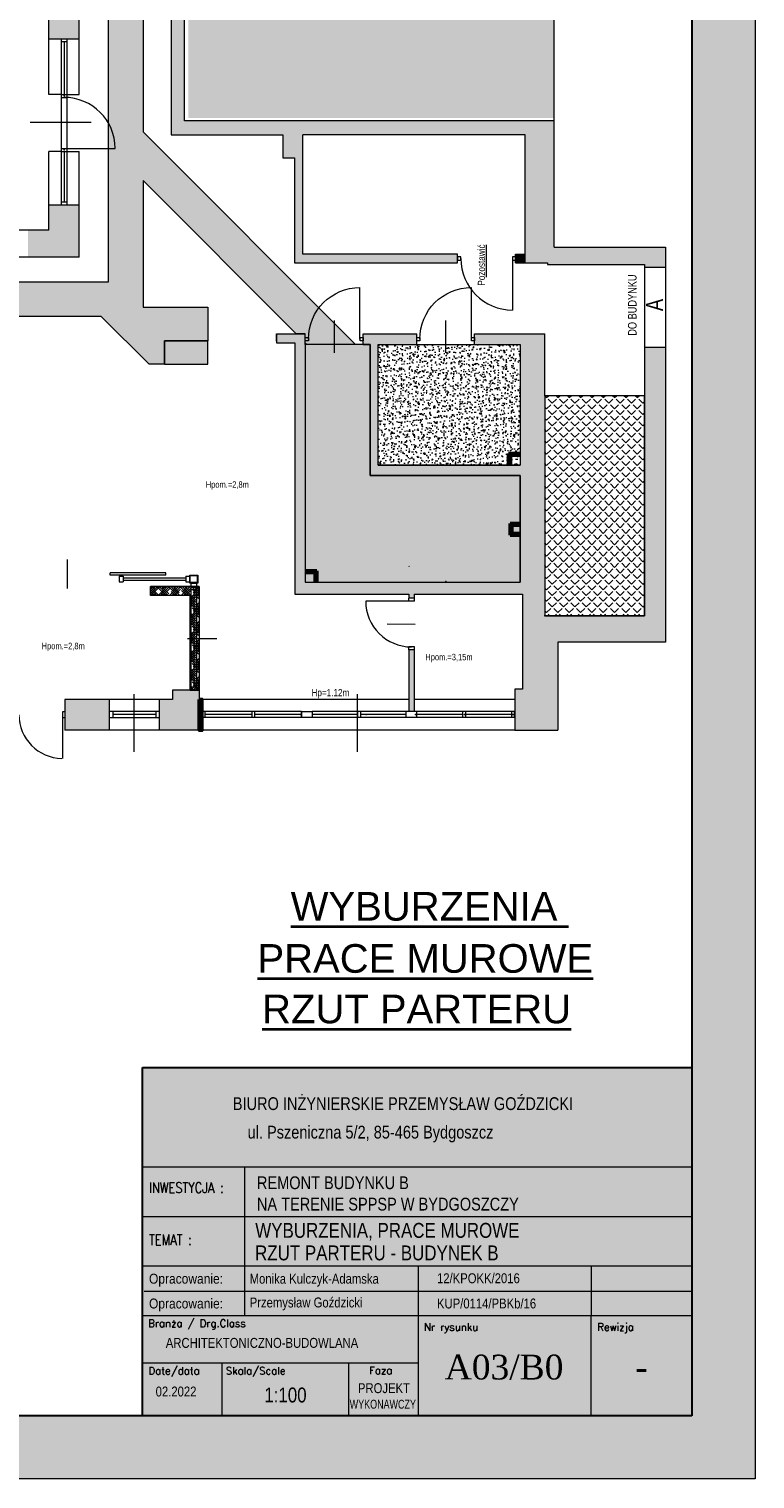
# Model space of a CAD drawing. Header units: millimetres. Extents: x 27795 to 53212, y -33906 to 41185.
# Tile 7 of 12: x 51630 to 52897, y -12883 to -10352. Entities that reach past the tile are written whole.
import ezdxf
from ezdxf.enums import TextEntityAlignment as Align

# ---------------------------------------------------------------- set-up
doc = ezdxf.new("R2010")
doc.units = ezdxf.units.MM
doc.layers.get('0').update_dxf_attribs({"lineweight": 18})
doc.layers.get('Defpoints').update_dxf_attribs({"lineweight": 18})
for name, color, linetype, lineweight in [('BA_drz', 7, 'Continuous', 18), ('BA_txs', 2, 'Continuous', 18), ('Cienka', 7, 'Continuous', 18), ('M_Teksty duże', 3, 'Continuous', 35), ('PG_WIDOKOWE_CIENKIE', 1, 'Continuous', 18), ('PG_WYPOSAŻENIE', 1, 'Continuous', 18), ('PG_ŚCIANY_DZIAŁOWE', 3, 'Continuous', 18), ('PG_ŚCIANY_SŁUPY', 4, 'Continuous', 18), ('Przekrojowa', 60, 'Continuous', 18), ('Przemek_okna', 7, 'Continuous', 18), ('TABC', 1, 'Continuous', 18), ('TABELKA', 7, 'Continuous', 18), ('WYBURZENIA', 160, 'Continuous', 30), ('WYPOSAŻENIE GARAŻU', 253, 'Continuous', 5)]:
    doc.layers.add(name, color=color, linetype=linetype, lineweight=lineweight)
doc.styles.add('BIKTC', font='bikromsw.shx', dxfattribs={"width": 0.8})
doc.styles.add('BIKTS', font='bikromsw.shx', dxfattribs={"width": 0.85})
doc.styles.add('BIKWYM', font='BIKROMSW.SHX', dxfattribs={"width": 0.8})
doc.styles.add('MCAD_TD', font='arial.ttf')
doc.styles.add('ROMANC', font='times.ttf', dxfattribs={"height": 20})
doc.styles.add('ROMANS', font='bikromsw.shx', dxfattribs={"width": 0.8})
doc.styles.add('SIMPLEX', font='SIMPLEX')
pattern_1 = [(45, (-611.841, 16051.589), (-9.8782817, 9.8782817), [10.16, -3.81]), (135, (-611.841, 16051.589), (-9.8782817, -9.8782817), [10.16, -3.81])]

# ---------------------------------------------------------------- blocks, each defined once
blk = doc.blocks.new('dr1h901')
at = {"color": 0}
blk.add_line((-0.5, 0), (-0.5, 1), dxfattribs=at)
blk.add_line((0, 0.362), (0, -0.266))
blk.add_arc((-0.5, 0), 1, 0, 90, dxfattribs=at)
blk = doc.blocks.new('jamb')
blk.add_lwpolyline([(-0.5, -0.5), (-0.5, 0.5), (0.5, 0.5), (0.5, -0.5)], close=True)
blk = doc.blocks.new('A$Cb1b4349b')
at = {"layer": 'WYPOSAŻENIE GARAŻU', "color": 240, "true_color": 0xed1f24}
for name, p, xscale, yscale, zscale, rotation in [('dr1h901', (23.9, 50.5), -90, 90, -90, 270), ('jamb', (23.9, 98.2), 5.5, 5.999999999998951, 5.5, 90), ('jamb', (23.9, 2.7), 5.5, 5.999999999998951, 5.5, 90)]:
    blk.add_blockref(name, p, dxfattribs=dict(at, xscale=xscale, yscale=yscale, zscale=zscale, rotation=rotation))
blk = doc.blocks.new('A$C5416600d')
at = {"lineweight": 20}
for points in [[(0, 14), (14, 14), (14, 0), (0, 0)], [(0.8, 13.2), (13.2, 13.2), (13.2, 0.8), (0.8, 0.8)]]:
    blk.add_lwpolyline(points, close=True, dxfattribs=at)
blk = doc.blocks.new('A$Cbebb417c')
at = {"true_color": 0xffffff}
h = blk.add_hatch(color=7, dxfattribs=at)
h.dxf.hatch_style = 1
h.paths.add_polyline_path([(0, 4200), (0, 0), (2970, 0), (2970, 4200)])
h.paths.add_polyline_path([(300, 100), (300, 4100), (2870, 4100), (2870, 100)], flags=16)
at = {"layer": 'Cienka', "color": 1}
for p, q in [((2970, 4200), (2970, 0)), ((2970, 0), (0, 0))]:
    blk.add_line(p, q, dxfattribs=at)
at = {"layer": 'Przekrojowa', "color": 18, "lineweight": 30, "true_color": 0x000000}
for p, q in [((2870, 4100), (2870, 100)), ((2870, 100), (300, 100))]:
    blk.add_line(p, q, dxfattribs=at)
blk = doc.blocks.new('A$C38c5ed0e')
at = {"true_color": 0xffffff}
h = blk.add_hatch(color=7, dxfattribs=at)
h.dxf.hatch_style = 1
h.paths.add_polyline_path([(1107.2, 702), (0, 702), (0, 0), (1107.2, 0)])
at = {"layer": 'Przekrojowa', "color": 18, "lineweight": 30, "true_color": 0x000000}
for p, q in [((0, 0), (0, 702)), ((0, 702), (1107.2, 702))]:
    blk.add_line(p, q, dxfattribs=at)
blk = doc.blocks.new('TAB-SP')
at = {"color": 18, "true_color": 0x000000}
for p, q in [((-5536, 0), (-5536, 3510)), ((-5536, 3510), (0, 3510)), ((0, 3510), (0, 0)), ((-4506, 2008), (-4506, 2508)), ((-5536, 2008), (0, 2008)), ((-4506, 1014), (-4506, 2025)), ((-2760, 1508), (-2760, 531)), ((-1014, 1508), (-1014, 1008)), ((-5520, 1258), (0, 1258)), ((0, 1008), (-5536, 1008)), ((-4506, 1008), (-4506, 1014)), ((-1014, 0), (-1014, 1008)), ((-5536, 0), (0, 0))]:
    blk.add_line(p, q, dxfattribs=at)
at = {"color": 18, "linetype": 'Continuous', "true_color": 0x000000}
for p, q in [((0, 2508), (-5536, 2508)), ((0, 1508), (-5536, 1508)), ((-2760, 531), (-5536, 531)), ((-4733, 0), (-4733, 531)), ((-3457, 0), (-3457, 531)), ((-2760, 531), (-2760, 0))]:
    blk.add_line(p, q, dxfattribs=at)
at = {"color": 18, "true_color": 0x000000, "style": 'ROMANS', "width": 0.711769}
for p, p2 in [((-5470, 1333), (-4691, 1333)), ((-5470, 1083), (-4691, 1083))]:
    blk.add_text('Opracowanie: ', height=100, dxfattribs=at).set_placement(p, p2, align=Align.FIT)
at = {"color": 18, "true_color": 0x000000, "style": 'BIKTS', "width": 0.85}
for tag, p, height in [('TEMAT1', (-4383, 1811), 150), ('TEMAT2', (-4383, 1591), 150), ('PROJEKTOWAł1', (-4383, 1336), 100), ('UPR.NR1', (-2569, 1341), 100), ('PROJEKTOWAŁ2', (-4383, 1086), 100), ('UPR.NR2', (-2569, 1091), 100), ('BRANżA', (-4783, 686), 100), ('DATA', (-5403, 196), 100), ('FAZA', (-3199, 242), 100), ('SKALA', (-4363, 136), 150), ('UPR.NR4', (-3378, 73), 100)]:
    blk.add_attdef(tag, p, '', height=height, dxfattribs=at)
at = {"color": 18, "true_color": 0x000000, "style": 'ROMANC'}
for tag, p in [('NR', (-2075, 368)), ('REWIZJA', (-508, 368))]:
    blk.add_attdef(tag, text='', height=250, dxfattribs=at).set_placement(p, align=Align.CENTER)
at = {"layer": 'TABC', "color": 18, "linetype": 'Continuous', "true_color": 0x000000, "style": 'SIMPLEX'}
for s, p in [('Branża / Drg.Class', (-5478, 896)), ('Nr rysunku', (-2700, 859)), ('Rewizja', (-954, 859)), ('Date/data', (-5475, 418)), ('Skala/Scale', (-4696, 418)), ('Faza', (-3252, 421))]:
    blk.add_text(s, height=74.6, dxfattribs=at).set_placement(p)
at = {"layer": 'TABELKA', "color": 18, "true_color": 0x000000}
for s, height, style, width, p in [('BIURO INŻYNIERSKIE PRZEMYSŁAW GOŹDZICKI', 128.93, 'BIKTS', 0.85, (-4626, 3082)), ('ul. Pszeniczna 5/2, 85-465 Bydgoszcz', 128.93, 'BIKTS', 0.85, (-4477, 2795)), ('INWESTYCJA :', 105.6, 'SIMPLEX', 0.8, (-5470, 2248)), ('REMONT BUDYNKU B', 128.93, 'BIKTS', 0.85, (-4383, 2285)), ('NA TERENIE SPPSP W BYDGOSZCZY', 128.93, 'BIKTS', 0.85, (-4383, 2070)), ('TEMAT :', 105.6, 'SIMPLEX', 0.8, (-5470, 1721))]:
    blk.add_text(s, height=height, dxfattribs=dict(at, style=style, width=width)).set_placement(p)

msp = doc.modelspace()

# ---------------------------------------------------------------- hatches: boundary and pattern name
at = {"true_color": 0x636466, "transparency": 33554610}
h = msp.add_hatch(dxfattribs=at)
h.set_pattern_fill('AR-CONC', color=251, scale=0.1)
h.paths.add_polyline_path([(51302.79, -9708.36), (51302.79, -9569.36), (51398.17, -9473.99), (51251.94, -9327.76), (51224.54, -9300.36), (51309.4, -9300.36), (51473.1, -9464.07), (52772.23, -9464.07), (52772.23, -9524.07), (52154.78, -9524.07), (52095.89, -9582.96), (52043.72, -9582.96), (52043.72, -9550.28), (52069.93, -9524.07), (51992.25, -9524.07), (51941.78, -9574.54), (51941.78, -9583.12), (51901.59, -9583.12), (51828.9, -9583.12), (51828.9, -10531.48), (52199.78, -10902.36), (52114.92, -10902.36), (52112.09, -10899.53), (52112.09, -10883.86), (52096.42, -10883.86), (51828.9, -10616.33), (51828.9, -10837.09), (51942.09, -10837.09), (51942.09, -10895.86), (51866.59, -10895.86), (51866.59, -10936.86), (51839.36, -10936.86), (51755.94, -10853.44), (51443.39, -10853.44), (51359.97, -10936.86), (51343.09, -10936.86), (51343.09, -10895.86), (51244.72, -10895.86), (51244.72, -10873.64), (51324.93, -10793.44), (51768.9, -10793.44), (51768.9, -9549.68), (51794.51, -9524.07), (51432.94, -9524.07), (51362.79, -9594.22), (51362.79, -9708.36)])
at = {"lineweight": 20, "true_color": 0x939598}
h = msp.add_hatch(dxfattribs=at)
h.set_pattern_fill('ANGLE', color=252, scale=2, angle=45)
h.set_pattern_definition(pattern_1)
h.paths.add_polyline_path([(52115.71, -9958.35), (51908.1, -9958.35), (51908.1, -10506.99), (52546.59, -10506.99), (52546.47, -9607.88), (52495.48, -9608.5), (52495.59, -9608.54), (52115.71, -9613.54)])
at = {"true_color": 0x636466, "transparency": 33554610}
h = msp.add_hatch(dxfattribs=at)
h.set_pattern_fill('AR-CONC', color=251, scale=0.1)
h.paths.add_polyline_path([(52225.09, -10902.36), (52112.09, -10902.36), (52112.09, -11317.36), (52487.09, -11317.36), (52487.09, -11131.36), (52225.09, -11131.36)])
h = msp.add_hatch(dxfattribs=at)
h.set_pattern_fill('AR-CONC', color=251, scale=0.1)
h.paths.add_polyline_path([(52239.59, -11112.86), (52239.59, -10902.36), (52474.17, -10902.36), (52487.09, -10902.36), (52487.09, -11112.86)])
at = {"lineweight": 20, "true_color": 0x939598}
h = msp.add_hatch(dxfattribs=at)
h.set_pattern_fill('ANGLE', color=252, scale=2, angle=45)
h.set_pattern_definition(pattern_1)
h.paths.add_polyline_path([(52530.09, -10991.86), (52530.09, -11375.86), (52704.09, -11375.86), (52704.09, -10991.86)])
at = {"layer": 'PG_ŚCIANY_DZIAŁOWE', "true_color": 0x939598, "transparency": 33554610}
h = msp.add_hatch(color=252, dxfattribs=at)
h.dxf.hatch_style = 1
h.paths.add_polyline_path([(51884.84, -9577.62), (51889.84, -9577.62), (51889.84, -9583.12), (51884.84, -9583.12)])
h.paths.add_polyline_path([(51878.09, -9482.12), (51901.59, -9482.12), (51901.59, -9149.12), (51941.59, -9149.12), (51941.59, -9135.12), (51982.09, -9135.12), (51982.09, -9077.86), (51929.09, -9077.86), (51929.09, -8948.86), (51878.09, -8948.86)])
h.paths.add_polyline_path([(51901.59, -9583.12), (51889.84, -9583.12), (51889.84, -9577.62), (51884.84, -9577.62), (51884.84, -9583.12), (51878.09, -9583.12), (51878.09, -10536.86), (52073.22, -10536.86), (52073.22, -10576.61), (52093.09, -10576.61), (52093.09, -10759.86), (52378.09, -10759.86), (52378.09, -10744.86), (52108.09, -10744.86), (52108.09, -10536.86), (52496.09, -10536.86), (52496.09, -10759.86), (52535.09, -10759.86), (52535.09, -10762.86), (52665.14, -10762.86), (52704.09, -10762.86), (52741.02, -10732.86), (52546.59, -10732.86), (52546.59, -10511.86), (51901.59, -10511.86), (51901.59, -9951.12), (52083.09, -9951.12), (52083.09, -9929.62), (51901.59, -9929.62), (51901.59, -9747.12), (51916.59, -9747.12), (51916.59, -9704.62), (51901.59, -9704.62)])
h = msp.add_hatch(color=252, dxfattribs=at)
h.dxf.hatch_style = 1
h.paths.add_polyline_path([(51717.59, -10294.86), (51664.59, -10294.86), (51664.59, -10369.36), (51717.59, -10369.36)])
h = msp.add_hatch(color=252, dxfattribs=at)
h.dxf.hatch_style = 1
h.paths.add_polyline_path([(51717.59, -10659.36), (51664.59, -10659.36), (51664.59, -10702.86), (51628.09, -10702.86), (51628.09, -10749.86), (51717.59, -10749.86)])
h = msp.add_hatch(color=252, dxfattribs=at)
h.dxf.hatch_style = 1
h.paths.add_polyline_path([(52741.02, -10907.36), (52704.09, -10907.36), (52704.09, -11375.86), (52530.09, -11375.86), (52530.09, -10991.86), (52530.09, -10883.86), (52407.59, -10883.86), (52407.59, -10902.36), (52487.09, -10902.36), (52487.09, -11112.86), (52239.59, -11112.86), (52239.59, -10902.36), (52306.59, -10902.36), (52306.59, -10883.86), (52213.09, -10883.86), (52213.09, -10902.36), (52225.09, -10902.36), (52225.09, -11131.36), (52487.09, -11131.36), (52487.09, -11317.36), (52112.09, -11317.36), (52112.09, -10902.36), (52112.09, -10883.86), (52062.09, -10883.86), (52062.09, -10899.86), (52093.59, -10899.86), (52093.59, -11338.36), (52293.09, -11338.36), (52293.09, -11345.36), (52302.09, -11345.36), (52302.09, -11338.36), (52491.09, -11338.36), (52491.09, -11503.86), (52477.59, -11503.86), (52477.59, -11575.86), (52552.65, -11575.86), (52552.65, -11421.82), (52741.02, -11421.82)])
h.paths.add_polyline_path([(52704.09, -10767.36), (52741.02, -10767.36), (52741.02, -10732.86), (52704.09, -10762.86)])
h = msp.add_hatch(color=252, dxfattribs=at)
h.dxf.hatch_style = 1
h.paths.add_polyline_path([(52496.09, -10744.86), (52479.09, -10744.86), (52479.09, -10759.86), (52496.09, -10759.86)])
h = msp.add_hatch(color=252, dxfattribs=at)
h.dxf.hatch_style = 1
h.paths.add_polyline_path([(51866.59, -10895.86), (51866.59, -10898.86), (51866.59, -10936.86), (51942.09, -10936.86), (51942.09, -10895.86)])
h = msp.add_hatch(color=252, dxfattribs=at)
h.dxf.hatch_style = 1
h.paths.add_polyline_path([(52302.09, -11435.36), (52293.09, -11435.36), (52293.09, -11543.36), (52302.09, -11543.36)])
h = msp.add_hatch(color=252, dxfattribs=at)
h.dxf.hatch_style = 1
h.paths.add_polyline_path([(51927.09, -11521.86), (51927.09, -11505.86), (51911.09, -11505.86), (51880.09, -11505.86), (51880.09, -11521.86), (51857.09, -11521.86), (51857.09, -11575.86), (51927.09, -11575.86)])
h = msp.add_hatch(color=252, dxfattribs=at)
h.dxf.hatch_style = 1
h.paths.add_polyline_path([(51770.09, -11521.86), (51692.59, -11521.86), (51692.59, -11575.86), (51770.09, -11575.86)])
at = {"layer": 'WYBURZENIA', "lineweight": 18, "true_color": 0x636466, "transparency": 33554674}
h = msp.add_hatch(dxfattribs=at)
h.set_pattern_fill('HOUND', color=251, scale=1.8, angle=45)
h.set_pattern_definition([(45, (48897.756, -11743.978), (6.061673, 10.1027881), [45.72, -22.86]), (135, (48897.756, -11743.978), (6.061673, -10.1027881), [45.72, -22.86])])
h.paths.add_polyline_path([(51842.09, -11340.86), (51842.09, -11324.86), (51927.09, -11324.86), (51927.09, -11505.86), (51911.09, -11505.86), (51911.09, -11340.86)])

# ---------------------------------------------------------------- linework, layer by layer
at = {"lineweight": 20}
for p, q in [((51878.09, -9583.12), (51878.09, -10536.86)), ((51901.59, -10511.86), (51901.59, -9951.12)), ((52378.09, -10759.86), (52378.09, -10744.86)), ((52479.09, -10744.86), (52479.09, -10759.86)), ((52487.09, -10902.36), (52487.09, -11112.86)), ((52704.09, -10991.86), (52704.09, -11005.86)), ((52704.09, -11005.86), (52704.09, -11375.86)), ((52093.09, -11112.86), (52093.59, -11112.86)), ((52225.09, -11131.36), (52487.09, -11131.36)), ((52239.59, -11112.86), (52487.09, -11112.86)), ((52487.09, -11131.36), (52487.09, -11317.36)), ((51868.73, -11301.33), (51771.73, -11301.33)), ((51771.73, -11305.33), (51771.73, -11301.33)), ((51868.73, -11305.33), (51771.73, -11305.33)), ((51787.34, -11306.86), (51794.34, -11306.86)), ((51787.34, -11306.86), (51787.34, -11316.86)), ((51794.34, -11306.86), (51794.34, -11316.86)), ((51794.34, -11309.86), (51903.34, -11309.86)), ((51868.73, -11305.33), (51868.73, -11301.33)), ((51903.34, -11306.86), (51910.34, -11306.86)), ((51903.34, -11306.86), (51903.34, -11316.86)), ((51910.34, -11306.86), (51910.34, -11316.86)), ((52292.74, -11289.04), (52293.45, -11289.75)), ((51787.34, -11316.86), (51794.34, -11316.86)), ((51794.34, -11313.86), (51903.34, -11313.86)), ((51903.34, -11316.86), (51910.34, -11316.86)), ((51912.34, -11318.86), (51912.34, -11325.86)), ((51912.34, -11318.86), (51922.34, -11318.86)), ((51912.34, -11325.86), (51922.34, -11325.86)), ((51922.34, -11325.86), (51912.34, -11325.86)), ((51922.34, -11318.86), (51922.34, -11325.86)), ((52357.09, -11316.11), (52357.09, -11317.36)), ((52358.09, -11316.11), (52357.09, -11316.11)), ((52358.09, -11316.11), (52358.09, -11317.36)), ((52302.09, -11345.36), (52293.09, -11345.36)), ((52704.09, -11375.86), (52529.09, -11375.86)), ((52302.59, -11435.36), (52292.59, -11435.36)), ((52302.09, -11435.36), (52293.09, -11435.36)), ((51813.59, -11613.73), (51813.59, -11512.68)), ((51911.09, -11505.86), (51927.09, -11505.86)), ((52203.53, -11613.73), (52203.53, -11512.68)), ((52391.59, -11543.36), (52386.59, -11543.36)), ((52477.59, -11575.86), (52552.65, -11575.86))]:
    msp.add_line(p, q, dxfattribs=at)
for p, q in [((52546.59, -10732.86), (52546.59, -9577.5)), ((51717.59, -10466.19), (51717.59, -9914.86)), ((51664.59, -10466.19), (51664.59, -9961.86)), ((51717.59, -10369.36), (51664.59, -10369.36)), ((51686.09, -10369.36), (51686.09, -10471.19)), ((51696.09, -10374.36), (51686.09, -10374.36)), ((51691.09, -10374.36), (51691.09, -10466.19)), ((51696.09, -10369.36), (51696.09, -10471.33)), ((51686.09, -10466.19), (51664.59, -10466.19)), ((51686.09, -10466.19), (51696.09, -10466.19)), ((51686.09, -10471.19), (51696.09, -10471.19)), ((51686.09, -10471.19), (51686.09, -10560.53)), ((51696.09, -10466.19), (51717.59, -10466.19)), ((51696.09, -10471.19), (51696.09, -10560.53)), ((51664.59, -10702.86), (51664.59, -10565.53)), ((51686.09, -10565.53), (51664.59, -10565.53)), ((51686.09, -10560.53), (51686.09, -10659.36)), ((51686.09, -10560.53), (51696.09, -10560.53)), ((51686.09, -10565.53), (51696.09, -10565.53)), ((51691.09, -10560.53), (51780.42, -10560.53)), ((51691.09, -10565.53), (51691.09, -10654.36)), ((51696.09, -10560.53), (51696.09, -10659.36)), ((51696.09, -10565.53), (51717.59, -10565.53)), ((51717.59, -10749.86), (51717.59, -10565.53)), ((51696.09, -10654.36), (51686.09, -10654.36)), ((51717.59, -10659.36), (51664.59, -10659.36)), ((51664.59, -10702.86), (50930.59, -10702.86)), ((51717.59, -10749.86), (50971.59, -10749.86)), ((52546.59, -10732.86), (52741.02, -10732.86)), ((52741.02, -10732.86), (52741.02, -11421.82)), ((52479.09, -10759.86), (52535.09, -10759.86)), ((52535.09, -10759.86), (52535.09, -10762.86)), ((52535.09, -10762.86), (52665.14, -10762.86)), ((52665.14, -10762.86), (52704.09, -10762.86)), ((52704.09, -10762.86), (52704.09, -10777.86)), ((52704.09, -10777.86), (52704.09, -10991.86)), ((51866.59, -10936.86), (51866.59, -10895.86)), ((51866.59, -10895.86), (51942.09, -10895.86)), ((51866.59, -10895.86), (51866.59, -10898.86)), ((51942.09, -10936.86), (51942.09, -10895.86)), ((52062.09, -10883.86), (52112.09, -10883.86)), ((52062.09, -10896.86), (52062.09, -10883.86)), ((52062.09, -10883.86), (52062.09, -10899.86)), ((52062.09, -10899.86), (52093.59, -10899.86)), ((52093.59, -10899.86), (52093.59, -11338.36)), ((52112.09, -10902.36), (52112.09, -10883.86)), ((52112.09, -10902.36), (52112.09, -11317.36)), ((52213.09, -10883.86), (52306.59, -10883.86)), ((52213.09, -10902.36), (52213.09, -10883.86)), ((52213.09, -10902.36), (52225.09, -10902.36)), ((52225.09, -10902.36), (52225.09, -11131.36)), ((52239.59, -10902.36), (52306.59, -10902.36)), ((52239.59, -11112.86), (52239.59, -10902.36)), ((52306.59, -10902.36), (52306.59, -10883.86)), ((52407.59, -10883.86), (52530.09, -10883.86)), ((52407.59, -10902.36), (52407.59, -10883.86)), ((52407.59, -10902.36), (52487.09, -10902.36)), ((52530.09, -10991.86), (52530.09, -10883.86)), ((51866.59, -10936.86), (51942.09, -10936.86)), ((52112.09, -11317.36), (52487.09, -11317.36)), ((52093.59, -11338.36), (52293.09, -11338.36)), ((52293.09, -11338.36), (52293.09, -11345.36)), ((52302.09, -11345.36), (52293.09, -11345.36)), ((52302.09, -11350.36), (52293.09, -11350.36)), ((52302.09, -11338.36), (52491.09, -11338.36)), ((52302.09, -11338.36), (52302.09, -11345.36)), ((52491.09, -11338.36), (52491.09, -11503.86)), ((52302.09, -11430.36), (52293.09, -11430.36)), ((52293.09, -11435.36), (52293.09, -11543.36)), ((52302.09, -11435.36), (52302.09, -11543.36)), ((52741.02, -11421.82), (52552.65, -11421.82)), ((52552.65, -11421.82), (52552.65, -11575.86)), ((51927.09, -11505.86), (51880.09, -11505.86)), ((51880.09, -11505.86), (51880.09, -11521.86)), ((51927.09, -11505.86), (51927.09, -11575.86)), ((52491.09, -11503.86), (52477.59, -11503.86)), ((52477.59, -11503.86), (52477.59, -11575.86)), ((51880.09, -11521.86), (51692.59, -11521.86)), ((51692.59, -11521.86), (51692.59, -11575.86)), ((51770.09, -11521.86), (51770.09, -11575.86)), ((51857.09, -11521.86), (51857.09, -11575.86)), ((52293.09, -11521.86), (51927.09, -11521.86)), ((52477.59, -11521.86), (52302.09, -11521.86)), ((51692.59, -11543.86), (51688.34, -11543.86)), ((51688.34, -11543.86), (51688.34, -11553.86)), ((51688.34, -11548.86), (51688.34, -11624.86)), ((51692.59, -11553.86), (51688.34, -11553.86)), ((51770.09, -11543.36), (51770.09, -11553.36)), ((51857.09, -11543.36), (51770.09, -11543.36)), ((51770.09, -11553.36), (51857.09, -11553.36)), ((51776.09, -11543.36), (51776.09, -11553.36)), ((51851.09, -11548.36), (51776.09, -11548.36)), ((51851.09, -11543.36), (51851.09, -11553.36)), ((51857.09, -11543.36), (51857.09, -11553.36)), ((52105.34, -11543.36), (51931.84, -11543.36)), ((52105.34, -11553.36), (51931.84, -11553.36)), ((51936.84, -11543.36), (51936.84, -11553.36)), ((52018.59, -11548.36), (51936.84, -11548.36)), ((52018.59, -11543.36), (52018.59, -11553.36)), ((52023.59, -11543.36), (52023.59, -11553.36)), ((52105.34, -11548.36), (52023.59, -11548.36)), ((52105.34, -11543.36), (52105.34, -11553.36)), ((52302.09, -11543.36), (52124.34, -11543.36)), ((52124.34, -11543.36), (52124.34, -11553.36)), ((52203.34, -11548.36), (52124.34, -11548.36)), ((52477.59, -11553.36), (52124.34, -11553.36)), ((52203.34, -11543.36), (52203.34, -11553.36)), ((52208.34, -11543.36), (52208.34, -11553.36)), ((52287.34, -11548.36), (52208.34, -11548.36)), ((52287.34, -11543.36), (52287.34, -11553.36)), ((52477.59, -11543.36), (52302.09, -11543.36)), ((52306.34, -11543.36), (52306.34, -11553.36)), ((52386.59, -11548.36), (52306.34, -11548.36)), ((52386.59, -11543.36), (52386.59, -11553.36)), ((52391.59, -11543.36), (52391.59, -11553.36)), ((52471.84, -11548.36), (52391.59, -11548.36)), ((52471.84, -11543.36), (52471.84, -11553.36)), ((52476.84, -11543.36), (52476.84, -11553.36)), ((52477.59, -11575.86), (51692.59, -11575.86))]:
    msp.add_line(p, q)
for points in [[(52530.09, -10991.86), (52530.09, -11375.86), (52704.09, -11375.86), (52704.09, -10991.86)], [(52124.34, -11543.36), (52124.34, -11553.36), (52105.34, -11553.36), (52105.34, -11543.36)]]:
    msp.add_lwpolyline(points, close=True)
for centre, radius, start, end in [((51691.09, -10560.53), 89.33, 0, 90), ((51688.34, -11548.86), 76, 180, 269.21452)]:
    msp.add_arc(centre, radius, start, end)
for p in [(51691.09, -10468.69), (51691.09, -10468.69), (51691.09, -10468.69), (51691.09, -10468.69), (51691.09, -10563.03), (51691.09, -10563.03), (51691.09, -10563.03), (51691.09, -10563.03), (52104.59, -11548.36), (52104.59, -11548.36), (52104.59, -11548.36), (52104.59, -11548.36), (52218.26, -11548.36), (52218.26, -11548.36), (52218.26, -11548.36), (52218.26, -11548.36), (52304.59, -11548.36), (52304.59, -11548.36), (52304.59, -11548.36), (52304.59, -11548.36), (52389.84, -11548.36), (52389.84, -11548.36), (52389.84, -11548.36), (52389.84, -11548.36), (52474.34, -11548.36), (52474.34, -11548.36), (52474.34, -11548.36), (52474.34, -11548.36)]:
    msp.add_point(p)
at = {"layer": 'BA_drz', "color": 18, "true_color": 0x000000}
for p, q in [((51697.34, -11328.52), (51697.34, -11277.59)), ((51912.34, -11325.86), (51912.34, -11505.86)), ((51922.34, -11330.86), (51912.34, -11330.86)), ((51917.34, -11330.86), (51917.34, -11500.86)), ((51922.34, -11325.86), (51922.34, -11505.86)), ((52297.59, -11350.36), (52217.59, -11350.36)), ((52292.59, -11350.36), (52292.59, -11345.36)), ((52302.59, -11345.36), (52292.59, -11345.36)), ((52302.59, -11350.36), (52292.59, -11350.36)), ((52302.59, -11350.36), (52302.59, -11345.36)), ((52254.78, -11390.29), (52304.1, -11390.41)), ((51906.6, -11415.86), (51957.53, -11415.86)), ((52302.59, -11430.36), (52292.59, -11430.36)), ((52292.59, -11435.36), (52292.59, -11430.36)), ((52302.59, -11435.36), (52302.59, -11430.36)), ((51922.34, -11500.86), (51912.34, -11500.86))]:
    msp.add_line(p, q, dxfattribs=at)
msp.add_arc((52297.59, -11350.36), 80, 180, 270, dxfattribs=at)
at = {"layer": 'Cienka'}
for p, q in [((52704.09, -10767.36), (52741.02, -10767.36)), ((52704.09, -10907.36), (52741.02, -10907.36))]:
    msp.add_line(p, q, dxfattribs=at)
at = {"layer": 'Defpoints', "color": 6, "lineweight": 20}
for p, q in [((51927.09, -11324.86), (51842.09, -11324.86)), ((51842.09, -11324.86), (51842.09, -11340.86)), ((51927.09, -11324.86), (51927.09, -11505.86)), ((51911.09, -11340.86), (51842.09, -11340.86)), ((51911.09, -11340.86), (51911.09, -11505.86))]:
    msp.add_line(p, q, dxfattribs=at)
for points in [[(51828.9, -9583.12), (51828.9, -10531.48), (52199.78, -10902.36), (52114.92, -10902.36), (52112.09, -10899.53), (52112.09, -10883.86), (52096.42, -10883.86), (51828.9, -10616.33), (51828.9, -10837.09), (51942.09, -10837.09), (51942.09, -10895.86), (51866.59, -10895.86), (51866.59, -10936.86), (51839.36, -10936.86), (51755.94, -10853.44), (51443.39, -10853.44), (51359.97, -10936.86), (51343.09, -10936.86), (51343.09, -10895.86), (51244.72, -10895.86), (51244.72, -10873.64), (51324.93, -10793.44), (51768.9, -10793.44), (51768.9, -9549.68)], [(52225.09, -10902.36), (52112.09, -10902.36), (52112.09, -11317.36), (52487.09, -11317.36), (52487.09, -11131.36), (52225.09, -11131.36), (52225.09, -10902.36)], [(52239.59, -11112.86), (52239.59, -10902.36), (52474.17, -10902.36), (52487.09, -10902.36), (52487.09, -11112.86), (52239.59, -11112.86)], [(51842.09, -11340.86), (51842.09, -11324.86), (51927.09, -11324.86), (51927.09, -11505.86), (51911.09, -11505.86), (51911.09, -11340.86), (51842.09, -11340.86)]]:
    msp.add_lwpolyline(points, dxfattribs=at)
at = {"layer": 'PG_WIDOKOWE_CIENKIE', "color": 18, "lineweight": 50, "true_color": 0x000000}
for p, q in [((52487.09, -11092.86), (52467.09, -11092.86)), ((52467.09, -11092.86), (52467.09, -11112.86)), ((52487.09, -11095.86), (52470.09, -11095.86)), ((52470.09, -11095.86), (52470.09, -11112.86)), ((52487.09, -11215.13), (52469.8, -11215.13)), ((52469.8, -11215.13), (52469.8, -11235.13)), ((52487.09, -11235.13), (52469.8, -11235.13)), ((52487.09, -11218.13), (52472.8, -11218.13)), ((52472.8, -11218.13), (52472.8, -11232.13)), ((52487.09, -11232.13), (52472.8, -11232.13)), ((52132.09, -11297.36), (52112.09, -11297.36)), ((52129.09, -11300.36), (52112.09, -11300.36)), ((52129.09, -11317.36), (52129.09, -11300.36)), ((52132.09, -11317.36), (52132.09, -11297.36)), ((51931.84, -11543.36), (51931.84, -11553.36))]:
    msp.add_line(p, q, dxfattribs=at)
msp.add_lwpolyline([(51927.09, -11521.86), (51931.84, -11521.86), (51931.84, -11575.86), (51927.09, -11575.86)], close=True, dxfattribs=at)
at = {"layer": 'PG_ŚCIANY_DZIAŁOWE', "color": 18, "true_color": 0x000000}
for p, q in [((52546.59, -10511.86), (51901.59, -10511.86)), ((51878.09, -10536.86), (52073.22, -10536.86)), ((52073.22, -10536.86), (52073.22, -10576.61)), ((52496.09, -10536.86), (52108.09, -10536.86)), ((52108.09, -10744.86), (52108.09, -10536.86)), ((52073.22, -10576.61), (52093.09, -10576.61)), ((52093.09, -10576.61), (52093.09, -10759.86)), ((52378.09, -10744.86), (52108.09, -10744.86)), ((52378.09, -10759.86), (52378.09, -10744.86)), ((52479.09, -10744.86), (52496.09, -10744.86)), ((52479.09, -10759.86), (52479.09, -10744.86)), ((52093.09, -10759.86), (52378.09, -10759.86)), ((52496.09, -10759.86), (52479.09, -10759.86))]:
    msp.add_line(p, q, dxfattribs=at)
at = {"layer": 'PG_ŚCIANY_SŁUPY', "color": 18, "true_color": 0x000000}
msp.add_line((52496.09, -10759.86), (52496.09, -10536.86), dxfattribs=at)
at = {"layer": 'Przemek_okna', "lineweight": 20}
msp.add_line((51631.68, -10514.36), (51738.5, -10514.36), dxfattribs=at)

# ---------------------------------------------------------------- block references
at = {"color": 51, "true_color": 0xf7f281, "xscale": 1.1, "yscale": 1.1, "zscale": 1.1}
msp.add_blockref('A$Cbebb417c', (49630.07, -12882.68), dxfattribs=at)
at = {"color": 5, "lineweight": 20, "rotation": 90.00000000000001}
for p in [(52213.09, -10917.01), (52407.59, -10917.01)]:
    msp.add_blockref('A$Cb1b4349b', p, dxfattribs=at)
at = {"lineweight": 20}
msp.add_blockref('A$C5416600d', (51910.34, -11318.86), dxfattribs=at)
at = {"color": 18, "true_color": 0x000000}
ref = msp.add_blockref('TAB-SP', (52787.07, -12772.68), dxfattribs=dict(at, xscale=0.1732499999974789, yscale=0.1732499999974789, zscale=0.1732499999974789))
ref.add_attrib('TEMAT1', 'WYBURZENIA, PRACE MUROWE', (52024.82, -12461.72), dxfattribs={"color": 250, "height": 25.9875, "style": 'BIKTS', "width": 0.85})
ref.add_attrib('TEMAT2', 'RZUT PARTERU - BUDYNEK B', (52024.48, -12501.06), dxfattribs={"color": 250, "height": 25.9875, "style": 'BIKTS', "width": 0.85})
ref.add_attrib('PROJEKTOWAł1', 'Przemysław Goździcki', (52015.05, -12583.24), dxfattribs={"color": 250, "height": 17.325, "style": 'BIKTS', "width": 0.85})
ref.add_attrib('UPR.NR1', 'KUP/0114/PBKb/16', (52342.04, -12584.99), dxfattribs={"color": 250, "height": 17.325, "style": 'BIKTS', "width": 0.85})
ref.add_attrib('PROJEKTOWAł2', 'Monika Kulczyk-Adamska', (52015.05, -12541.8), dxfattribs={"color": 250, "height": 17.325, "style": 'BIKTS', "width": 0.85})
ref.add_attrib('UPR.NR2', '12/KPOKK/2016', (52342.04, -12540.98), dxfattribs={"color": 250, "height": 17.325, "style": 'BIKTS', "width": 0.85})
ref.add_attrib('UPR.NR4', 'WYKONAWCZY', (52189.69, -12759.97), dxfattribs={"color": 250, "height": 15.592, "style": 'BIKTS', "width": 0.75})
ref.add_attrib('BRANżA', 'ARCHITEKTONICZNO-BUDOWLANA', (51868.65, -12653.78), dxfattribs={"color": 250, "height": 17.325, "style": 'BIKTS', "width": 0.85})
ref.add_attrib('DATA', '02.2022', (51850.96, -12738.67), dxfattribs={"color": 250, "height": 17.325, "style": 'BIKTS', "width": 0.85})
ref.add_attrib('SKALA', '1:100', (52040.51, -12749.07), dxfattribs={"color": 250, "height": 25.987, "style": 'BIKTS', "width": 0.85})
ref.add_attrib('FAZA', 'PROJEKT ', (52204.04, -12732.77), dxfattribs={"color": 250, "height": 17.325, "style": 'BIKTS', "width": 0.85})
ref.add_attrib('NR', 'A03/B0', dxfattribs={"color": 250, "height": 43.312, "style": 'ROMANC'}).set_placement((52459.1, -12708.98), align=Align.CENTER)
ref.add_attrib('REWIZJA', '-', dxfattribs={"color": 250, "height": 43.31, "style": 'ROMANC'}).set_placement((52698.97, -12708.98), align=Align.CENTER)
at = {"layer": 'BA_drz', "color": 18, "true_color": 0x000000, "rotation": 180}
for name, p, xscale, yscale, zscale in [('dr1h901', (52428.59, -10752.36), 90, 90, -90), ('jamb', (52380.84, -10752.36), -5.5, 5.999999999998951, 5.5), ('jamb', (52476.34, -10752.36), -5.5, 5.999999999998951, 5.5)]:
    msp.add_blockref(name, p, dxfattribs=dict(at, xscale=xscale, yscale=yscale, zscale=zscale))
at = {"layer": 'PG_WIDOKOWE_CIENKIE', "color": 6, "lineweight": 30, "xscale": 0.8662500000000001, "yscale": 0.8662500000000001, "zscale": 0.8662500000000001}
msp.add_blockref('A$C38c5ed0e', (51827.93, -12772.68), dxfattribs=at)

# ---------------------------------------------------------------- texts
at = {"layer": 'BA_txs', "color": 18, "true_color": 0x000000, "style": 'BIKTS', "width": 0.85}
msp.add_text('Pozostawić', height=12.5, rotation=90, dxfattribs=at).set_placement((52425.7, -10799.8))
msp.add_text('Hp=1.12m', height=12.5, dxfattribs=at).set_placement((52122.99, -11516.36))
at = {"layer": 'Cienka', "color": 7, "lineweight": 0, "attachment_point": 5, "rotation": 90, "style": 'BIKWYM'}
for s, insert, char_height in [('\\A1;DO BUDYNKU', (52682.97, -10833.76), 15), ('\\A1;A', (52721.62, -10833.56), 30)]:
    msp.add_mtext(s, dxfattribs=dict(at, insert=insert, char_height=char_height))
at = {"layer": 'M_Teksty duże', "color": 18, "true_color": 0x000000, "style": 'MCAD_TD'}
for s, p in [('%%UWYBURZENIA ', (52086.64, -11908.16)), ('%%UPRACE MUROWE', (52028.67, -11999.1)), ('%%URZUT PARTERU', (52036.73, -12087.34))]:
    msp.add_text(s, height=50, dxfattribs=at).set_placement(p)
at = {"layer": 'M_Teksty duże', "color": 7, "insert": (50352.55, -12438.6), "char_height": 16.8, "width": 1032.5439, "attachment_point": 1, "style": 'MCAD_TD'}
msp.add_mtext('UWAGA:\\P\\pi-50.4,l67.2,t67.2;-^IRYSUNEK ROZPATRYWAĆ ŁĄCZNIE Z PROJEKTAMI BRANŻOWYMI.\\P-^IW MIEJSCU WYBURZEŃ UZUPEŁNIĆ POSADZKĘ', dxfattribs=at)
at = {"layer": 'PG_WYPOSAŻENIE', "color": 18, "true_color": 0x000000, "char_height": 11.25, "attachment_point": 1, "rotation": 360, "style": 'BIKTC'}
for s, insert in [('Hpom.=2,8m', (51938.43, -11141.37)), ('Hpom.=2,8m', (51652.01, -11423.12)), ('Hpom.=3,15m', (52321.67, -11442.45))]:
    msp.add_mtext_dynamic_manual_height_columns(s, width=976.0193, gutter_width=75, heights=[0], dxfattribs=dict(at, insert=insert))

doc.saveas('drawing.dxf')
